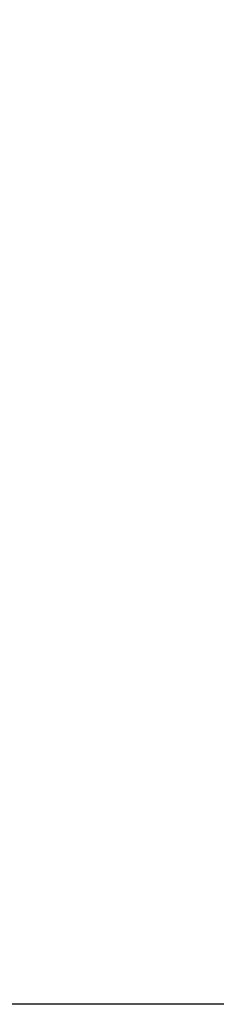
# Model space of a CAD drawing. Header units: millimetres. Extents: x -706 to 765, y -468 to 469.
# Tile 140 of 256: x -471.64 to -466.75, y 0 to 24.53. Entities that reach past the tile are written whole.
import ezdxf

# ---------------------------------------------------------------- set-up
doc = ezdxf.new("R2010")
doc.units = ezdxf.units.MM
doc.layers.add('SHUT_LAYER', color=7, linetype='Continuous')

msp = doc.modelspace()

# ---------------------------------------------------------------- meshes
at = {"layer": 'SHUT_LAYER'}
mesh = msp.add_polyface(dxfattribs=at)
corners = [(-506, 0, -125.58), (-528.3, 48, -124.04), (-506, 48, -125.54), (-428, 48, -133.57), (-446.5, 48, -131.73), (-446.5, 80, -130.99), (-428, 80, -132.61), (-387, 48, -136.53), (-406, 48, -135.36), (-406, 80, -134.22), (-387, 80, -135.31), (-528.3, 80, -124.04), (-506, 80, -125.46), (-365, 64, -136.91), (-365, 48, -137.5), (-476.3, 48, -128.63), (-476.3, 80, -128.25), (-428, 0, -134.04), (-446.5, 0, -132.09), (-387, 0, -137.22), (-406, 0, -135.94), (-365, 32, -137.95), (-365, 16, -138.24), (-365, 0, -138.34), (-476.3, 0, -128.82), (-298.3, 16, -139.46), (-298.3, 48, -138.43), (-298.3, 32, -139.02), (-298.3, 64, -137.7), (-365, 80, -136.16), (-571.4, 0, -118.43), (-613, 0, -113.86), (-613, 48, -113.86), (-571.4, 48, -118.43)]
mesh.append_faces([[corners[k] for k in face] for face in [(0, 1, 2), (3, 4, 5), (3, 5, 6), (7, 8, 9), (7, 9, 10), (2, 1, 11), (2, 11, 12), (13, 14, 7), (13, 7, 10), (8, 3, 6), (8, 6, 9), (15, 2, 12), (15, 12, 16), (4, 15, 16), (4, 16, 5), (17, 18, 4), (17, 4, 3), (19, 20, 8), (19, 8, 7), (21, 22, 23), (21, 23, 19), (21, 19, 7), (21, 7, 14), (20, 17, 3), (20, 3, 8), (24, 0, 2), (24, 2, 15), (18, 24, 15), (18, 15, 4), (25, 22, 21), (26, 14, 13), (27, 21, 14), (28, 13, 29), (30, 31, 32), (30, 32, 33)]])

doc.saveas('drawing.dxf')
